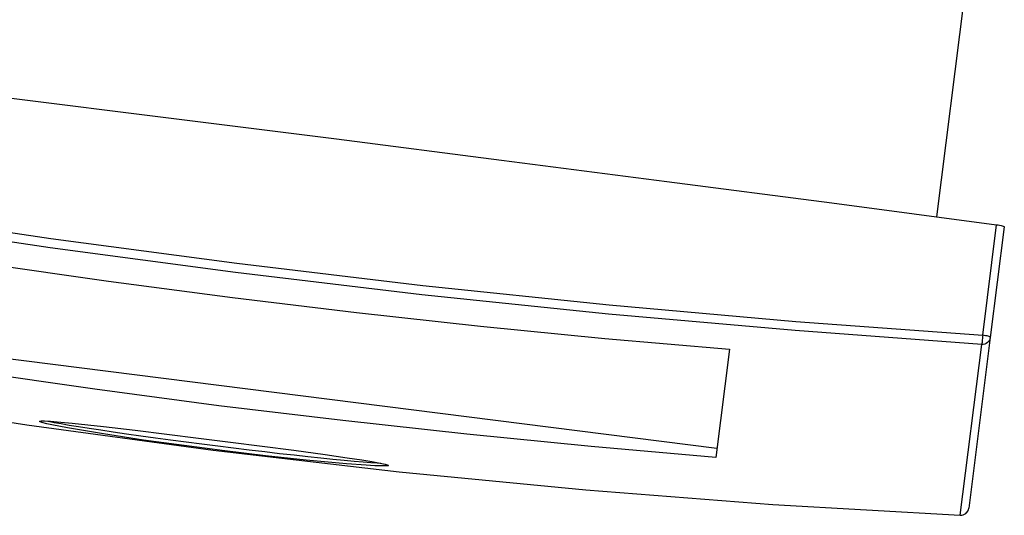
# Model space of a CAD drawing. Header units: millimetres. Extents: x -25785 to 64215, y 1802 to 45092.
# Tile 26 of 53: x 19330 to 19606, y 30574 to 30712. Entities that reach past the tile are written whole.
import ezdxf

# ---------------------------------------------------------------- set-up
doc = ezdxf.new("R2010")
doc.units = ezdxf.units.MM
doc.header["$MEASUREMENT"] = 0
doc.linetypes.add('CONTINU', pattern=[0])
doc.layers.add('LOC', color=4, linetype='CONTINU')
doc.layers.add('PLAN', color=7, linetype='CONTINU')

# ---------------------------------------------------------------- blocks, each defined once
blk = doc.blocks.new('A$C7EBD59A9')
at = {"layer": 'PLAN', "color": 0, "linetype": 'Continuous'}
for p, q in [((351.35, 148.84), (351.35, 78.42)), ((368, 78.04), (368, 50.95)), ((368, 50.95), (368, 9.07)), ((366.13, 7.09), (366.16, 7.08))]:
    blk.add_line(p, q, dxfattribs=at)
at = {"layer": 'PLAN', "color": 6}
for p, q in [((366.09, 51.24), (366.09, 78.33)), ((366.13, 7.09), (366.13, 48.98))]:
    blk.add_line(p, q, dxfattribs=at)
at = {"layer": 'PLAN', "color": 3, "linetype": 'Continuous'}
for p, q in [((305.44, 40.11), (305.44, 13.58)), ((62.56, 15.88), (305.44, 15.88))]:
    blk.add_line(p, q, dxfattribs=at)
at = {"layer": 'PLAN', "color": 0, "linetype": 'Continuous', "flags": 128}
for points in [[(1.91, 78.33), (42.36, 78.55), (82.82, 78.72), (123.29, 78.83), (163.76, 78.89), (204.24, 78.89), (244.71, 78.83), (285.18, 78.72), (325.64, 78.55), (366.09, 78.33)], [(366.09, 78.33), (366.46, 78.32), (366.82, 78.3), (367.16, 78.28), (367.44, 78.24), (367.68, 78.2), (367.86, 78.15), (367.96, 78.1), (368, 78.04)], [(1.87, 7.09), (47.2, 4), (92.67, 1.78), (138.3, 0.45), (184, 0), (229.53, 0.44), (275.07, 1.77), (320.63, 3.99), (366.13, 7.09)], [(226.75, 1.68), (226.65, 1.6), (226.28, 1.51), (225.31, 1.36), (223.43, 1.19), (221.39, 1.05), (216.57, 0.8), (206.72, 0.47), (196.79, 0.28), (186.83, 0.21), (176.87, 0.23), (166.92, 0.35), (157.02, 0.59), (152.11, 0.77), (148.15, 0.96), (144.32, 1.21), (143.04, 1.33), (141.8, 1.49), (141.44, 1.57), (141.26, 1.66), (141.32, 1.75), (141.61, 1.83), (142.42, 1.93), (143.88, 2.04), (145.49, 2.12), (149.21, 2.24), (156.85, 2.38), (164.58, 2.45), (172.34, 2.49), (180.12, 2.5), (187.91, 2.5), (195.69, 2.49), (203.45, 2.45), (211.18, 2.38), (216.56, 2.29), (220.19, 2.2), (222.65, 2.11), (224.29, 2.03), (225.9, 1.9), (226.41, 1.82), (226.69, 1.74), (226.75, 1.68)], [(143.2, 2), (143.4, 1.98), (144.79, 1.88), (146.5, 1.79), (148.52, 1.7), (150.84, 1.62), (153.43, 1.54), (156.27, 1.47), (159.35, 1.4), (162.62, 1.35), (166.08, 1.3), (169.68, 1.26), (173.41, 1.23), (177.22, 1.21), (181.08, 1.19), (184.97, 1.19), (188.86, 1.2), (192.7, 1.22), (196.47, 1.24), (200.13, 1.28), (203.67, 1.32), (207.04, 1.37), (210.22, 1.43), (213.18, 1.5), (215.9, 1.58), (218.36, 1.66), (220.53, 1.74), (222.39, 1.84), (223.95, 1.93), (224.8, 2)]]:
    blk.add_lwpolyline(points, dxfattribs=at)
at = {"layer": 'PLAN', "color": 6, "flags": 128}
for points in [[(1.91, 51.24), (47.33, 48.88), (92.82, 47.19), (138.39, 46.18), (184, 45.84), (229.52, 46.18), (275.04, 47.19), (320.58, 48.88), (366.09, 51.24)], [(366.09, 51.24), (366.11, 50.85), (366.13, 50.46), (366.14, 50.09), (366.15, 49.76), (366.16, 49.47), (366.15, 49.24), (366.15, 49.07), (366.13, 48.98)], [(368, 50.95), (367.96, 51.01), (367.86, 51.06), (367.68, 51.11), (367.44, 51.15), (367.16, 51.19), (366.82, 51.21), (366.46, 51.23), (366.09, 51.24)], [(368, 50.95), (367.96, 50.58), (367.86, 50.22), (367.69, 49.89), (367.46, 49.6), (367.18, 49.35), (366.86, 49.16), (366.5, 49.04), (366.13, 48.98)], [(366.13, 48.98), (320.71, 46.62), (275.21, 44.93), (229.62, 43.91), (184, 43.57), (138.47, 43.91), (92.93, 44.92), (47.38, 46.61), (1.87, 48.98)], [(366.13, 7.09), (366.5, 7.15), (366.86, 7.28), (367.18, 7.47), (367.46, 7.72), (367.69, 8.01), (367.86, 8.34), (367.96, 8.7), (368, 9.07)]]:
    blk.add_lwpolyline(points, dxfattribs=at)
at = {"layer": 'PLAN', "color": 3, "linetype": 'Continuous', "flags": 128}
for points in [[(62.56, 40.11), (92.91, 38.95), (123.27, 38.12), (153.63, 37.62), (184, 37.46), (214.37, 37.62), (244.73, 38.12), (275.09, 38.95), (305.44, 40.11)], [(305.44, 13.58), (275.09, 12.42), (244.73, 11.6), (214.37, 11.1), (184, 10.93), (153.63, 11.1), (123.27, 11.6), (92.91, 12.42), (62.56, 13.58)]]:
    blk.add_lwpolyline(points, dxfattribs=at)
at = {"layer": 'PLAN', "color": 0, "linetype": 'Continuous'}
blk.add_arc((366, 9.07), 2, 274.4605, 0, dxfattribs=at)
blk = doc.blocks.new('CONSOLE2')
at = {"layer": 'LOC', "xscale": 1.149999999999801, "yscale": 1.149999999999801, "zscale": 1.149999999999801, "rotation": 331.173118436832}
blk.add_blockref('A$C7EBD59A9', (-107.02, -166.94), dxfattribs=at)

msp = doc.modelspace()

# ---------------------------------------------------------------- block references
at = {"layer": 'LOC', "rotation": 21.61869571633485}
msp.add_blockref('CONSOLE2', (19212.45607, 30813.16086), dxfattribs=at)

doc.saveas('drawing.dxf')
